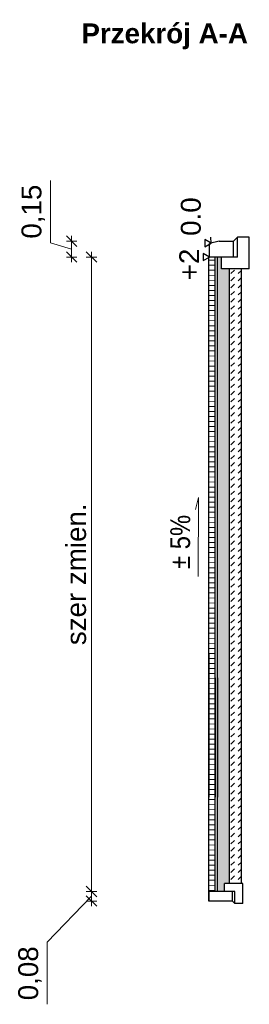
# Model space of a CAD drawing. Header units: metres. Extents: x -854 to 2789, y -128 to 3826.
# Tile 6 of 22: x 232.8 to 235.69, y 37.53 to 49.93. Entities that reach past the tile are written whole.
import ezdxf
from ezdxf.enums import TextEntityAlignment as Align

# ---------------------------------------------------------------- set-up
doc = ezdxf.new("R2010")
doc.units = ezdxf.units.M
for name, color, linetype, lineweight in [('ACODR', 7, 'Continuous', 18), ('D_3_KRESKOWANIE', 7, 'Continuous', 0), ('D_3_WYMIAROWANIE', 7, 'Continuous', 0), ('HATCHE', 7, 'Continuous', 13), ('KRAWĘŻNIK', 7, 'Continuous', 30), ('opis warstw', 7, 'Continuous', 0)]:
    doc.layers.add(name, color=color, linetype=linetype, lineweight=lineweight)
doc.layers.add('OPISY_I_WYMIARY', color=7, linetype='Continuous')
doc.styles.add('opisy', font='arial.ttf', dxfattribs={"height": 0.175})
doc.styles.add('Style-Arial', font='arial.ttf')
doc.styles.add('wym 1do50', font='arial.ttf', dxfattribs={"height": 0.175})
doc.dimstyles.new('Wymiar_1 50', dxfattribs={"dimtxt": 0.175, "dimasz": 0.013125, "dimexe": 0.0175, "dimexo": 2.275, "dimgap": 0.065625, "dimtad": 1, "dimzin": 0, "dimtxsty": 'wym 1do50', "dimblk": 'znacznik wymiaru', "dimcen": 0.3, "dimse1": 1, "dimse2": 1, "dimadec": 0, "dimazin": 0, "dimtfac": 1, "dimtmove": 1, "dimatfit": 2, "dimfxl": 1, "dimtzin": 0, "dimlwd": -1, "dimlwe": 0, "dimarcsym": 0})

# ---------------------------------------------------------------- blocks, each defined once
blk = doc.blocks.new('znacznik wymiaru')
at = {"color": 7}
for p, q in [((-5, -5), (5, 5)), ((-5, 0), (0, 0)), ((0, 5), (0, -5)), ((5, 0), (0, 0))]:
    blk.add_line(p, q, dxfattribs=at)
blk = doc.blocks.new('*D216')
at = {"layer": 'D_3_WYMIAROWANIE', "color": 0, "linetype": 'Continuous', "transparency": 16777216}
blk.add_line((233.705, 46.93), (233.705, 38.964), dxfattribs=at)
at = {"layer": 'Defpoints', "color": 0, "linetype": 'Continuous', "transparency": 16777216}
for p in [(235.431, 46.943), (233.705, 38.951), (233.705, 38.951)]:
    blk.add_point(p, dxfattribs=at)
at = {"layer": 'D_3_WYMIAROWANIE', "color": 0, "linetype": 'Continuous', "transparency": 16777216, "xscale": 0.013125, "yscale": 0.013125, "zscale": 0.013125}
for p, rotation in [((233.705, 46.943), 90), ((233.705, 38.951), 270)]:
    blk.add_blockref('znacznik wymiaru', p, dxfattribs=dict(at, rotation=rotation))
at = {"layer": 'D_3_WYMIAROWANIE', "color": 0, "linetype": 'Continuous', "transparency": 16777216, "insert": (233.513, 42.947), "char_height": 0.175, "attachment_point": 5, "rotation": 90, "style": 'wym 1do50'}
blk.add_mtext('{\\H1.42857x;szer zmien.}', dxfattribs=at)
blk = doc.blocks.new('*D228')
at = {"layer": 'D_3_WYMIAROWANIE', "color": 0, "linetype": 'Continuous', "transparency": 16777216}
for p, q in [((233.189, 47.123), (233.189, 47.906)), ((233.455, 47.043), (233.189, 47.123)), ((233.455, 47.13), (233.455, 46.957))]:
    blk.add_line(p, q, dxfattribs=at)
at = {"layer": 'Defpoints', "color": 0, "linetype": 'Continuous', "transparency": 16777216}
for p in [(235.491, 47.143), (233.455, 46.943), (235.491, 46.943)]:
    blk.add_point(p, dxfattribs=at)
at = {"layer": 'D_3_WYMIAROWANIE', "color": 0, "linetype": 'Continuous', "transparency": 16777216, "xscale": 0.013125, "yscale": 0.013125, "zscale": 0.013125}
for p, rotation in [((233.455, 47.143), 90), ((233.455, 46.943), 270)]:
    blk.add_blockref('znacznik wymiaru', p, dxfattribs=dict(at, rotation=rotation))
at = {"layer": 'D_3_WYMIAROWANIE', "color": 0, "linetype": 'Continuous', "transparency": 16777216, "insert": (232.973, 47.515), "char_height": 0.175, "attachment_point": 5, "rotation": 90, "style": 'wym 1do50'}
blk.add_mtext('{\\H1.42857x;0,15}', dxfattribs=at)
blk = doc.blocks.new('*D222')
at = {"layer": 'D_3_WYMIAROWANIE', "color": 0, "linetype": 'Continuous', "transparency": 16777216}
for p, q in [((233.705, 38.964), (233.705, 38.977)), ((233.705, 38.951), (233.705, 38.831)), ((233.705, 38.951), (233.705, 38.831)), ((233.705, 38.891), (233.147, 38.311)), ((233.705, 38.818), (233.705, 38.805)), ((233.147, 38.311), (233.147, 37.53))]:
    blk.add_line(p, q, dxfattribs=at)
at = {"layer": 'Defpoints', "color": 0, "linetype": 'Continuous', "transparency": 16777216}
for p in [(235.491, 38.951), (233.705, 38.831), (235.491, 38.831)]:
    blk.add_point(p, dxfattribs=at)
at = {"layer": 'D_3_WYMIAROWANIE', "color": 0, "linetype": 'Continuous', "transparency": 16777216, "xscale": 0.013125, "yscale": 0.013125, "zscale": 0.013125}
for p, rotation in [((233.705, 38.951), 270), ((233.705, 38.831), 90)]:
    blk.add_blockref('znacznik wymiaru', p, dxfattribs=dict(at, rotation=rotation))
at = {"layer": 'D_3_WYMIAROWANIE', "color": 0, "linetype": 'Continuous', "transparency": 16777216, "insert": (232.932, 37.921), "char_height": 0.175, "attachment_point": 5, "rotation": 90, "style": 'wym 1do50'}
blk.add_mtext('{\\H1.42857x;0,08}', dxfattribs=at)

msp = doc.modelspace()

# ---------------------------------------------------------------- hatches: boundary and pattern name
at = {"layer": 'D_3_KRESKOWANIE', "linetype": 'Continuous'}
h = msp.add_hatch(dxfattribs=at)
h.set_pattern_fill('DASH', color=8, scale=0.02, angle=45, style=0)
h.set_pattern_definition([(45, (-16.16635, -0.770664), (0, 0.089802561), [0.0635, -0.0635])])
h.paths.add_polyline_path([(235.591, 46.793), (235.441, 46.793), (235.441, 39.051), (235.591, 39.051)])
at = {"layer": 'HATCHE', "linetype": 'Continuous'}
h = msp.add_hatch(dxfattribs=at)
h.set_pattern_fill('GRAVEL', color=252, scale=0.01, angle=90, style=0)
h.set_pattern_definition([(318.0127875, (-16.420353, -0.587784), (2.2859999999, -2.0320000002), [0.03417214, -3.38304836]), (274.969741, (-16.394953, -0.610644), (-0.25400001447, 3.0479999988), [0.05864047, -5.8054049]), (222.510447, (-16.389873, -0.669064), (2.793999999, 2.5400000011), [0.04134815, -4.09347228]), (357.273689, (-16.326373, -0.768124), (-5.08, 0.25400000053), [0.05340045, -5.28664374]), (22.833654, (-16.273033, -0.770664), (-3.04799999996, -1.2700000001), [0.05236337, -5.18398077]), (87.273689, (-16.224773, -0.750344), (-0.25400000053, -5.08), [0.05340045, -5.28664374]), (127.6942405, (-16.222233, -0.697004), (2.5400000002, -3.30199999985), [0.07061937, -6.99131153]), (162.2553284, (-16.265413, -0.641124), (-5.58799999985, 1.77800000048), [0.06667195, -6.60052566]), (211.4295656, (-16.328913, -0.620804), (-3.3019999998, -2.0320000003), [0.0535813, -5.30455457]), (265.236358, (-16.374633, -0.648744), (0.2540000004, 2.794), [0.06117133, -2.9973937]), (312.3974378, (-16.379713, -0.709704), (2.7940000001, -3.0479999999), [0.0791078, -7.83167725]), (228.814075, (-16.323833, -0.516664), (-1.5240000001, -1.778), [0.02700045, -2.67305658]), (261.4692344, (-16.341613, -0.536984), (0.5079999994, 3.3020000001), [0.0513682, -5.0854639]), (315, (-16.34923, -0.58778), (0.254, -5e-17), [0.03592093, -0.3232893]), (293.19859, (-16.379713, -0.605564), (-0.508, 1.27), [0.01934413, -1.91506224]), (21.80141, (-16.372093, -0.623344), (-0.762, -0.254), [0.02735656, -1.3404753]), (120.963757, (-16.346693, -0.613184), (-0.508, 0.762), [0.04443197, -1.43662982]), (251.56505, (-16.36955, -0.57508), (0.254, 0.508), [0.03212871, -0.7710898]), (106.3895403, (-16.372093, -0.770664), (-0.762, 2.54), [0.0450088, -4.45588267]), (160.346176, (-16.384793, -0.727484), (2.794, -1.0160000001), [0.0377599, -3.73822157]), (23.19859, (-16.420353, -0.575084), (-1.27, -0.508), [0.038688, -1.89571836]), (73.6104597, (-16.384793, -0.559844), (-0.7619999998, -2.54000000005), [0.0450088, -4.45588267]), (69.443955, (-16.214613, -0.770664), (-0.508, -1.27), [0.04340352, -2.12677343]), (24.7751406, (-16.199373, -0.730024), (-2.7939999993, -1.2700000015), [0.0363672, -3.60035934]), (156.80141, (-16.166353, -0.572544), (-1.27, 0.508), [0.038688, -1.89571836]), (107.3540246, (-16.201913, -0.557304), (1.0160000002, -3.3019999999), [0.04257827, -4.2152376]), (159.443955, (-16.166353, -0.697004), (1.27, -0.508), [0.02170176, -2.1484752]), (191.309932, (-16.166353, -0.587784), (-1.016, -0.254), [0.01295146, -1.2821995]), (255.963757, (-16.17905, -0.590324), (0.254, 0.762), [0.05236337, -0.99490546]), (276.009006, (-16.191753, -0.641124), (-0.2540000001, 2.54), [0.0485267, -4.80413649]), (33.690068, (-16.32383, -0.613184), (-0.508, -0.254), [0.0366324, -0.87917764]), (83.1572266, (-16.293353, -0.592864), (0.50799999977, 4.31800000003), [0.06395568, -6.3316009]), (150.945396, (-16.285733, -0.529364), (1.778, -1.016), [0.02615082, -2.58893923]), (180, (-16.3086, -0.51666), (-0.254, -0.254), [0.01524, -0.23876]), (210.256437, (-16.199373, -0.646204), (1.7780000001, 1.0159999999), [0.0352867, -3.49339408]), (138.0127875, (-16.229853, -0.663984), (-2.2859999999, 2.0320000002), [0.0683443, -3.34887622]), (90, (-16.28065, -0.61826), (-0.254, 0.254), [0.06604, -0.18796]), (55.3048465, (-16.280653, -0.552224), (1.7779999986, 2.540000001), [0.04016096, -3.97593167]), (344.054604, (-16.257793, -0.519204), (1.016, -0.254), [0.0369829, -1.812165]), (297.6459754, (-16.222233, -0.529364), (2.53999999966, -4.82600000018), [0.0602145, -5.96124644]), (265.4260787, (-16.194293, -0.582704), (-0.254, -3.302), [0.06370295, -6.30658465])])
h.paths.add_polyline_path([(235.441, 46.793), (235.341, 46.793), (235.341, 46.943), (235.291, 46.943), (235.291, 38.951), (235.381, 38.951), (235.381, 39.051), (235.441, 39.051)])
at = {"layer": 'KRAWĘŻNIK', "lineweight": 15, "true_color": 0x636466}
h = msp.add_hatch(dxfattribs=at)
h.set_pattern_fill('ANSI31', color=251, scale=0.02, angle=134.2287)
h.set_pattern_definition([(179.22871, (-16.16635, -0.770664), (-0.000854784, -0.063494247), [])])
h.paths.add_polyline_path([(235.261, 46.943), (235.191, 46.943), (235.181, 46.938), (235.181, 38.941), (235.191, 38.951), (235.261, 38.951)])

# ---------------------------------------------------------------- linework, layer by layer
at = {"flags": 128}
for points in [[(235.21, 47.118), (235.209, 47.193)], [(235.191, 46.943), (235.181, 46.943)], [(235.181, 38.831), (235.181, 46.943)], [(235.261, 38.951), (235.261, 46.943)], [(235.291, 38.951), (235.291, 46.943)], [(235.441, 39.051), (235.441, 46.793)], [(235.591, 39.051), (235.591, 46.793)], [(235.181, 41.943), (235.181, 41.643)], [(235.181, 41.643), (235.181, 40.148), (235.181, 40.138)], [(235.261, 41.643), (235.261, 40.148), (235.261, 40.138)], [(235.291, 41.643), (235.291, 40.148), (235.291, 40.138)]]:
    msp.add_lwpolyline(points, dxfattribs=at)
at = {"layer": 'D_3_WYMIAROWANIE', "linetype": 'Continuous', "flags": 128}
msp.add_lwpolyline([(235.046, 42.918), (235.052, 43.916), (235.012, 43.764)], dxfattribs=at)
at = {"layer": 'KRAWĘŻNIK', "linetype": 'Continuous'}
for p, q in [((235.311, 47.143), (235.191, 47.113)), ((235.311, 47.143), (235.491, 47.143)), ((235.491, 47.143), (235.541, 47.193)), ((235.491, 46.943), (235.491, 47.143)), ((235.541, 46.943), (235.541, 47.193)), ((235.691, 47.193), (235.541, 47.193)), ((235.691, 46.793), (235.691, 47.193)), ((235.191, 46.943), (235.191, 47.113)), ((235.541, 46.943), (235.191, 46.943)), ((235.341, 46.793), (235.341, 46.943)), ((235.691, 46.793), (235.341, 46.793)), ((235.191, 38.951), (235.181, 38.941)), ((235.511, 38.951), (235.191, 38.951)), ((235.381, 38.951), (235.381, 39.051)), ((235.611, 39.051), (235.381, 39.051)), ((235.481, 38.831), (235.481, 38.951)), ((235.511, 38.801), (235.511, 38.951)), ((235.611, 38.801), (235.611, 39.051)), ((235.181, 38.941), (235.181, 38.831)), ((235.481, 38.831), (235.181, 38.831)), ((235.481, 38.831), (235.181, 38.831)), ((235.481, 38.831), (235.511, 38.801))]:
    msp.add_line(p, q, dxfattribs=at)
at = {"layer": 'KRAWĘŻNIK', "linetype": 'Continuous', "flags": 128}
msp.add_lwpolyline([(235.611, 38.801), (235.511, 38.801)], dxfattribs=at)
at = {"layer": 'OPISY_I_WYMIARY'}
for points in [[(235.131, 47.164), (235.131, 47.073), (235.21, 47.118)], [(235.112, 46.989), (235.112, 46.898), (235.191, 46.943)]]:
    msp.add_lwpolyline(points, close=True, dxfattribs=at)

# ---------------------------------------------------------------- texts
at = {"layer": 'ACODR', "insert": (235.674, 49.886), "char_height": 0.25, "attachment_point": 3, "style": 'Style-Arial'}
msp.add_mtext_dynamic_manual_height_columns('{\\fArial|b1|i0|c238|p39;Przekrój A-A}', width=158.60284, gutter_width=15, heights=[0], dxfattribs=at)
at = {"layer": 'D_3_WYMIAROWANIE', "linetype": 'Continuous', "style": 'opisy', "width": 0.857143}
msp.add_text('%%P 5%%%', height=0.25, rotation=89.6374, dxfattribs=at).set_placement((235.021, 43.354), align=Align.BOTTOM_CENTER)
at = {"layer": 'opis warstw', "linetype": 'Continuous', "lineweight": 0, "style": 'opisy'}
for s, p in [('0.0', (235.155, 47.453)), ('+2', (235.135, 46.85))]:
    msp.add_text(s, height=0.25, rotation=90, dxfattribs=at).set_placement(p, align=Align.BOTTOM_CENTER)

# ---------------------------------------------------------------- dimensions: what is measured, and where the dimension line sits
at = {"layer": 'D_3_WYMIAROWANIE', "linetype": 'Continuous'}
dim = msp.add_aligned_dim(p1=(235.491, 47.143), p2=(235.491, 46.943), distance=-2.036, text='{\\H1.42857x;0,15}', dimstyle='Wymiar_1 50', override={"dimtxt": 0.25}, dxfattribs=at)
dim.commit()
dim.dimension.update_dxf_attribs({"geometry": '*D228', "text_midpoint": (232.973, 47.189)})
dim = msp.add_linear_dim(base=(233.705, 38.951), p1=(235.431, 46.943), p2=(233.705, 38.951), angle=270, text='{\\H1.42857x;szer zmien.}', dimstyle='Wymiar_1 50', override={"dimtxt": 0.25}, dxfattribs=at)
dim.commit()
dim.dimension.update_dxf_attribs({"geometry": '*D216', "text_midpoint": (233.513, 42.947)})
dim = msp.add_linear_dim(base=(233.705, 38.831), p1=(235.491, 38.951), p2=(235.491, 38.831), angle=90, text='{\\H1.42857x;0,08}', dimstyle='Wymiar_1 50', override={"dimtxt": 0.25}, dxfattribs=at)
dim.commit()
dim.dimension.update_dxf_attribs({"geometry": '*D222', "text_midpoint": (233.147, 38.246), "dimtype": 160})

doc.saveas('drawing.dxf')
